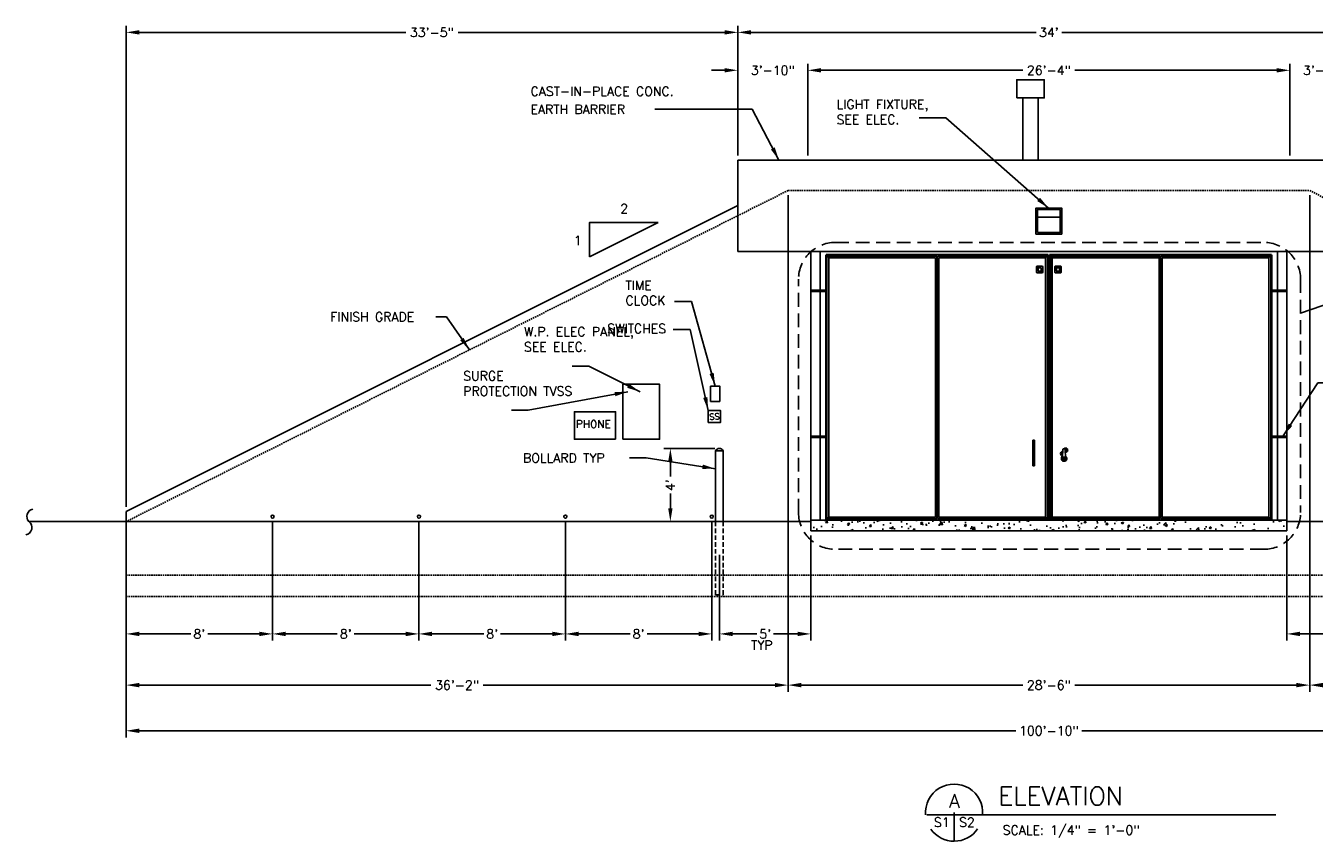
# Model space of a CAD drawing. Header units: inches. Extents: x -316 to 1574, y 354 to 1506.
# Tile 6 of 10: x -311 to 534, y 947 to 1482. Entities that reach past the tile are written whole.
import ezdxf
from ezdxf.enums import TextEntityAlignment as Align

# ---------------------------------------------------------------- set-up
doc = ezdxf.new("R2010")
doc.units = ezdxf.units.IN
doc.header["$MEASUREMENT"] = 0
for name, pattern in [('DASHED', [0.75, 0.5, -0.25]), ('HIDDEN', [0.375, 0.25, -0.125]), ('HIDDEN2', [0.1875, 0.125, -0.0625])]:
    doc.linetypes.add(name, pattern=pattern)
doc.layers.get('DEFPOINTS').update_dxf_attribs({"linetype": 'CONTINUOUS'})
for name, color, linetype in [('A-ANNO-DIMS', 2, 'CONTINUOUS'), ('A-ANNO-TEXT-LW15', 2, 'CONTINUOUS'), ('A-ELEV-DASH', 4, 'DASHED'), ('A-ELEV-HID2', 8, 'HIDDEN2'), ('A-ELEV-HIDD', 4, 'HIDDEN'), ('A-ELEV-LW05', 8, 'CONTINUOUS'), ('A-ELEV-LW10', 4, 'CONTINUOUS'), ('A-ELEV-LW15', 4, 'CONTINUOUS'), ('A-ELEV-LW20', 1, 'CONTINUOUS'), ('BUSHINGS', 6, 'CONTINUOUS'), ('COM-CALLOUT', 7, 'CONTINUOUS'), ('DIMS', 1, 'CONTINUOUS'), ('HANDLE', 7, 'CONTINUOUS'), ('LEVER', 7, 'CONTINUOUS'), ('S-ANNO-TEXT-LW10', 6, 'CONTINUOUS'), ('S-ANNO-TEXT-LW20', 1, 'CONTINUOUS'), ('S-ANNO-TEXT-LW28', 7, 'CONTINUOUS'), ('STOP', 4, 'CONTINUOUS')]:
    doc.layers.add(name, color=color, linetype=linetype)
doc.styles.add('SIMPLEX', font='simplex.shx')
doc.styles.get("Standard").update_dxf_attribs({"font": 'simplex.shx', "height": 0.2})
doc.dimstyles.new('DIM', dxfattribs={"dimscale": 48, "dimtxt": 0.125, "dimasz": 0.18, "dimexe": 0.09, "dimexo": 0.0625, "dimgap": 0.05, "dimtad": 0, "dimdec": 0, "dimzin": 0, "dimdsep": 46, "dimlunit": 4, "dimtxsty": 'SIMPLEX', "dimcen": 0.09, "dimadec": 0, "dimazin": 0, "dimtfac": 1, "dimtdec": 0, "dimtofl": 0, "dimtmove": 0, "dimatfit": 3, "dimfxl": 0, "dimfrac": 1, "dimtolj": 1, "dimtzin": 0, "dimarcsym": 0})

# ---------------------------------------------------------------- blocks, each defined once
blk = doc.blocks.new('*D19')
at = {"layer": 'A-ANNO-DIMS', "color": 0, "lineweight": -2}
for p, q in [((155.9, 1396.75), (155.9, 1481.76)), ((563.91, 1396.75), (563.91, 1481.76)), ((164.54, 1477.44), (351.51, 1477.44)), ((555.27, 1477.44), (368.31, 1477.44))]:
    blk.add_line(p, q, dxfattribs=at)
at = {"layer": 'A-ANNO-DIMS', "color": 0}
for points in [[(164.54, 1478.88), (164.54, 1476), (155.9, 1477.44)], [(555.27, 1478.88), (555.27, 1476), (563.91, 1477.44)]]:
    blk.add_solid(points, dxfattribs=at)
at = {"layer": 'DEFPOINTS', "color": 0}
for p in [(563.91, 1477.44), (155.9, 1393.75), (563.91, 1393.75)]:
    blk.add_point(p, dxfattribs=at)
at = {"layer": 'A-ANNO-DIMS', "color": 0, "insert": (359.91, 1477.44), "char_height": 6, "attachment_point": 5, "style": 'SIMPLEX'}
blk.add_mtext("\\A1;34'", dxfattribs=at)
blk = doc.blocks.new('*D20')
at = {"layer": 'A-ANNO-DIMS', "color": 0, "lineweight": -2}
for p, q in [((-245.09, 1153.75), (-245.09, 1015.33)), ((964.91, 1153.75), (964.91, 1015.33)), ((-236.45, 1019.65), (338.22, 1019.65)), ((956.27, 1019.65), (381.59, 1019.65))]:
    blk.add_line(p, q, dxfattribs=at)
at = {"layer": 'A-ANNO-DIMS', "color": 0}
for points in [[(-236.45, 1021.09), (-236.45, 1018.21), (-245.09, 1019.65)], [(956.27, 1021.09), (956.27, 1018.21), (964.91, 1019.65)]]:
    blk.add_solid(points, dxfattribs=at)
at = {"layer": 'DEFPOINTS', "color": 0}
for p in [(-245.09, 1156.75), (964.91, 1156.75), (964.91, 1019.65)]:
    blk.add_point(p, dxfattribs=at)
at = {"layer": 'A-ANNO-DIMS', "color": 0, "insert": (359.91, 1019.65), "char_height": 6, "attachment_point": 5, "style": 'SIMPLEX'}
blk.add_mtext('\\A1;100\'-10"', dxfattribs=at)
blk = doc.blocks.new('*D21')
at = {"layer": 'A-ANNO-DIMS', "color": 0, "lineweight": -2}
for p, q in [((188.91, 1370.75), (188.91, 1045.26)), ((-245.09, 1160.46), (-245.09, 1045.26)), ((-236.45, 1049.58), (-45.21, 1049.58)), ((180.27, 1049.58), (-10.98, 1049.58))]:
    blk.add_line(p, q, dxfattribs=at)
at = {"layer": 'A-ANNO-DIMS', "color": 0}
for points in [[(-236.45, 1051.02), (-236.45, 1048.14), (-245.09, 1049.58)], [(180.27, 1051.02), (180.27, 1048.14), (188.91, 1049.58)]]:
    blk.add_solid(points, dxfattribs=at)
at = {"layer": 'DEFPOINTS', "color": 0}
for p in [(188.91, 1373.75), (-245.09, 1163.46), (188.91, 1049.58)]:
    blk.add_point(p, dxfattribs=at)
at = {"layer": 'A-ANNO-DIMS', "color": 0, "insert": (-28.09, 1049.58), "char_height": 6, "attachment_point": 5, "style": 'SIMPLEX'}
blk.add_mtext('\\A1;36\'-2"', dxfattribs=at)
blk = doc.blocks.new('*D22')
at = {"layer": 'A-ANNO-DIMS', "color": 0, "lineweight": -2}
for p, q in [((188.91, 1370.75), (188.91, 1045.26)), ((530.91, 1370.75), (530.91, 1045.26)), ((197.55, 1049.58), (342.79, 1049.58)), ((522.27, 1049.58), (377.02, 1049.58))]:
    blk.add_line(p, q, dxfattribs=at)
at = {"layer": 'A-ANNO-DIMS', "color": 0}
for points in [[(197.55, 1051.02), (197.55, 1048.14), (188.91, 1049.58)], [(522.27, 1051.02), (522.27, 1048.14), (530.91, 1049.58)]]:
    blk.add_solid(points, dxfattribs=at)
at = {"layer": 'DEFPOINTS', "color": 0}
for p in [(188.91, 1373.75), (530.91, 1373.75), (530.91, 1049.58)]:
    blk.add_point(p, dxfattribs=at)
at = {"layer": 'A-ANNO-DIMS', "color": 0, "insert": (359.91, 1049.58), "char_height": 6, "attachment_point": 5, "style": 'SIMPLEX'}
blk.add_mtext('\\A1;28\'-6"', dxfattribs=at)
blk = doc.blocks.new('*D23')
at = {"layer": 'A-ANNO-DIMS', "color": 0, "lineweight": -2}
for p, q in [((530.91, 1370.75), (530.91, 1045.26)), ((964.91, 1153.75), (964.91, 1045.26)), ((539.55, 1049.58), (730.79, 1049.58)), ((956.27, 1049.58), (765.02, 1049.58))]:
    blk.add_line(p, q, dxfattribs=at)
at = {"layer": 'A-ANNO-DIMS', "color": 0}
for points in [[(539.55, 1051.02), (539.55, 1048.14), (530.91, 1049.58)], [(956.27, 1051.02), (956.27, 1048.14), (964.91, 1049.58)]]:
    blk.add_solid(points, dxfattribs=at)
at = {"layer": 'DEFPOINTS', "color": 0}
for p in [(530.91, 1373.75), (964.91, 1156.75), (964.91, 1049.58)]:
    blk.add_point(p, dxfattribs=at)
at = {"layer": 'A-ANNO-DIMS', "color": 0, "insert": (747.91, 1049.58), "char_height": 6, "attachment_point": 5, "style": 'SIMPLEX'}
blk.add_mtext('\\A1;36\'-2"', dxfattribs=at)
blk = doc.blocks.new('*D24')
at = {"layer": 'A-ANNO-DIMS', "color": 0, "lineweight": -2}
for p, q in [((155.9, 1396.75), (155.9, 1456.9)), ((201.9, 1396.75), (201.9, 1456.9)), ((147.26, 1452.58), (138.62, 1452.58)), ((210.54, 1452.58), (219.18, 1452.58))]:
    blk.add_line(p, q, dxfattribs=at)
at = {"layer": 'A-ANNO-DIMS', "color": 0}
for points in [[(147.26, 1454.02), (147.26, 1451.14), (155.9, 1452.58)], [(210.54, 1454.02), (210.54, 1451.14), (201.9, 1452.58)]]:
    blk.add_solid(points, dxfattribs=at)
at = {"layer": 'DEFPOINTS', "color": 0}
for p in [(201.9, 1452.58), (155.9, 1393.75), (201.9, 1393.75)]:
    blk.add_point(p, dxfattribs=at)
at = {"layer": 'A-ANNO-DIMS', "color": 0, "insert": (178.9, 1452.58), "char_height": 6, "attachment_point": 5, "style": 'SIMPLEX'}
blk.add_mtext('\\A1;3\'-10"', dxfattribs=at)
blk = doc.blocks.new('*D25')
at = {"layer": 'A-ANNO-DIMS', "color": 0, "lineweight": -2}
for p, q in [((201.9, 1399.75), (201.9, 1456.9)), ((517.91, 1396.75), (517.91, 1456.9)), ((210.54, 1452.58), (342.79, 1452.58)), ((509.27, 1452.58), (377.02, 1452.58))]:
    blk.add_line(p, q, dxfattribs=at)
at = {"layer": 'A-ANNO-DIMS', "color": 0}
for points in [[(210.54, 1454.02), (210.54, 1451.14), (201.9, 1452.58)], [(509.27, 1454.02), (509.27, 1451.14), (517.91, 1452.58)]]:
    blk.add_solid(points, dxfattribs=at)
at = {"layer": 'DEFPOINTS', "color": 0}
for p in [(517.91, 1452.58), (201.9, 1396.75), (517.91, 1393.75)]:
    blk.add_point(p, dxfattribs=at)
at = {"layer": 'A-ANNO-DIMS', "color": 0, "insert": (359.91, 1452.58), "char_height": 6, "attachment_point": 5, "style": 'SIMPLEX'}
blk.add_mtext('\\A1;26\'-4"', dxfattribs=at)
blk = doc.blocks.new('*D26')
at = {"layer": 'A-ANNO-DIMS', "color": 0, "lineweight": -2}
for p, q in [((517.91, 1396.75), (517.91, 1456.9)), ((563.91, 1399.75), (563.91, 1456.9)), ((509.27, 1452.58), (500.63, 1452.58)), ((572.55, 1452.58), (581.19, 1452.58))]:
    blk.add_line(p, q, dxfattribs=at)
at = {"layer": 'A-ANNO-DIMS', "color": 0}
for points in [[(509.27, 1454.02), (509.27, 1451.14), (517.91, 1452.58)], [(572.55, 1454.02), (572.55, 1451.14), (563.91, 1452.58)]]:
    blk.add_solid(points, dxfattribs=at)
at = {"layer": 'DEFPOINTS', "color": 0}
for p in [(563.91, 1452.58), (563.91, 1396.75), (517.91, 1393.75)]:
    blk.add_point(p, dxfattribs=at)
at = {"layer": 'A-ANNO-DIMS', "color": 0, "insert": (540.91, 1452.58), "char_height": 6, "attachment_point": 5, "style": 'SIMPLEX'}
blk.add_mtext('\\A1;3\'-10"', dxfattribs=at)
blk = doc.blocks.new('*D27')
at = {"layer": 'A-ANNO-DIMS', "color": 0, "lineweight": -2}
for p, q in [((-245.09, 1166.46), (-245.09, 1481.76)), ((155.9, 1396.75), (155.9, 1481.76)), ((-236.45, 1477.44), (-61.71, 1477.44)), ((147.26, 1477.44), (-27.48, 1477.44))]:
    blk.add_line(p, q, dxfattribs=at)
at = {"layer": 'A-ANNO-DIMS', "color": 0}
for points in [[(-236.45, 1478.88), (-236.45, 1476), (-245.09, 1477.44)], [(147.26, 1478.88), (147.26, 1476), (155.9, 1477.44)]]:
    blk.add_solid(points, dxfattribs=at)
at = {"layer": 'DEFPOINTS', "color": 0}
for p in [(155.9, 1477.44), (155.9, 1393.75), (-245.09, 1163.46)]:
    blk.add_point(p, dxfattribs=at)
at = {"layer": 'A-ANNO-DIMS', "color": 0, "insert": (-44.6, 1477.44), "char_height": 6, "attachment_point": 5, "style": 'SIMPLEX'}
blk.add_mtext('\\A1;33\'-5"', dxfattribs=at)
blk = doc.blocks.new('*D29')
at = {"layer": 'A-ANNO-DIMS', "color": 0, "lineweight": -2}
for p, q in [((-245.09, 1153.75), (-245.09, 1078.81)), ((-149.09, 1157), (-149.09, 1078.81)), ((-236.45, 1083.13), (-202.64, 1083.13)), ((-157.73, 1083.13), (-191.55, 1083.13))]:
    blk.add_line(p, q, dxfattribs=at)
at = {"layer": 'A-ANNO-DIMS', "color": 0}
for points in [[(-236.45, 1084.57), (-236.45, 1081.69), (-245.09, 1083.13)], [(-157.73, 1084.57), (-157.73, 1081.69), (-149.09, 1083.13)]]:
    blk.add_solid(points, dxfattribs=at)
at = {"layer": 'DEFPOINTS', "color": 0}
for p in [(-149.09, 1160), (-245.09, 1156.75), (-149.09, 1083.13)]:
    blk.add_point(p, dxfattribs=at)
at = {"layer": 'A-ANNO-DIMS', "color": 0, "insert": (-197.09, 1083.13), "char_height": 6, "attachment_point": 5, "style": 'SIMPLEX'}
blk.add_mtext("\\A1;8'", dxfattribs=at)
blk = doc.blocks.new('*D30')
at = {"layer": 'A-ANNO-DIMS', "color": 0, "lineweight": -2}
for p, q in [((-149.09, 1157), (-149.09, 1078.81)), ((-53.09, 1157), (-53.09, 1078.81)), ((-140.45, 1083.13), (-106.64, 1083.13)), ((-61.73, 1083.13), (-95.55, 1083.13))]:
    blk.add_line(p, q, dxfattribs=at)
at = {"layer": 'A-ANNO-DIMS', "color": 0}
for points in [[(-140.45, 1084.57), (-140.45, 1081.69), (-149.09, 1083.13)], [(-61.73, 1084.57), (-61.73, 1081.69), (-53.09, 1083.13)]]:
    blk.add_solid(points, dxfattribs=at)
at = {"layer": 'DEFPOINTS', "color": 0}
for p in [(-149.09, 1160), (-53.09, 1160), (-53.09, 1083.13)]:
    blk.add_point(p, dxfattribs=at)
at = {"layer": 'A-ANNO-DIMS', "color": 0, "insert": (-101.09, 1083.13), "char_height": 6, "attachment_point": 5, "style": 'SIMPLEX'}
blk.add_mtext("\\A1;8'", dxfattribs=at)
blk = doc.blocks.new('*D31')
at = {"layer": 'A-ANNO-DIMS', "color": 0, "lineweight": -2}
for p, q in [((-53.09, 1157), (-53.09, 1078.81)), ((42.91, 1157), (42.91, 1078.81)), ((-44.45, 1083.13), (-10.64, 1083.13)), ((34.27, 1083.13), (0.45, 1083.13))]:
    blk.add_line(p, q, dxfattribs=at)
at = {"layer": 'A-ANNO-DIMS', "color": 0}
for points in [[(-44.45, 1084.57), (-44.45, 1081.69), (-53.09, 1083.13)], [(34.27, 1084.57), (34.27, 1081.69), (42.91, 1083.13)]]:
    blk.add_solid(points, dxfattribs=at)
at = {"layer": 'DEFPOINTS', "color": 0}
for p in [(-53.09, 1160), (42.91, 1160), (42.91, 1083.13)]:
    blk.add_point(p, dxfattribs=at)
at = {"layer": 'A-ANNO-DIMS', "color": 0, "insert": (-5.09, 1083.13), "char_height": 6, "attachment_point": 5, "style": 'SIMPLEX'}
blk.add_mtext("\\A1;8'", dxfattribs=at)
blk = doc.blocks.new('*D32')
at = {"layer": 'A-ANNO-DIMS', "color": 0, "lineweight": -2}
for p, q in [((42.91, 1157), (42.91, 1078.81)), ((138.91, 1157), (138.91, 1078.81)), ((51.55, 1083.13), (85.36, 1083.13)), ((130.27, 1083.13), (96.45, 1083.13))]:
    blk.add_line(p, q, dxfattribs=at)
at = {"layer": 'A-ANNO-DIMS', "color": 0}
for points in [[(51.55, 1084.57), (51.55, 1081.69), (42.91, 1083.13)], [(130.27, 1084.57), (130.27, 1081.69), (138.91, 1083.13)]]:
    blk.add_solid(points, dxfattribs=at)
at = {"layer": 'DEFPOINTS', "color": 0}
for p in [(42.91, 1160), (138.91, 1160), (138.91, 1083.13)]:
    blk.add_point(p, dxfattribs=at)
at = {"layer": 'A-ANNO-DIMS', "color": 0, "insert": (90.91, 1083.13), "char_height": 6, "attachment_point": 5, "style": 'SIMPLEX'}
blk.add_mtext("\\A1;8'", dxfattribs=at)
blk = doc.blocks.new('*D37')
at = {"layer": 'A-ANNO-DIMS', "color": 0, "lineweight": -2}
for p, q in [((140.9, 1204.75), (107.42, 1204.75)), ((111.74, 1196.11), (111.74, 1186.3)), ((111.74, 1165.39), (111.74, 1175.21)), ((134.12, 1156.75), (107.42, 1156.75))]:
    blk.add_line(p, q, dxfattribs=at)
at = {"layer": 'A-ANNO-DIMS', "color": 0}
for points in [[(110.3, 1196.11), (113.18, 1196.11), (111.74, 1204.75)], [(110.3, 1165.39), (113.18, 1165.39), (111.74, 1156.75)]]:
    blk.add_solid(points, dxfattribs=at)
at = {"layer": 'DEFPOINTS', "color": 0}
for p in [(111.74, 1204.75), (143.9, 1204.75), (137.12, 1156.75)]:
    blk.add_point(p, dxfattribs=at)
at = {"layer": 'A-ANNO-DIMS', "color": 0, "insert": (111.74, 1180.75), "char_height": 6, "attachment_point": 5, "rotation": 90, "style": 'SIMPLEX'}
blk.add_mtext("\\A1;4'", dxfattribs=at)
blk = doc.blocks.new('*D39')
at = {"layer": 'A-ANNO-DIMS', "color": 0, "lineweight": -2}
for p, q in [((203.9, 1147.75), (203.9, 1078.81)), ((143.9, 1134.96), (143.9, 1078.81)), ((152.54, 1083.13), (168.36, 1083.13)), ((195.26, 1083.13), (179.44, 1083.13))]:
    blk.add_line(p, q, dxfattribs=at)
at = {"layer": 'A-ANNO-DIMS', "color": 0}
for points in [[(152.54, 1084.57), (152.54, 1081.69), (143.9, 1083.13)], [(195.26, 1084.57), (195.26, 1081.69), (203.9, 1083.13)]]:
    blk.add_solid(points, dxfattribs=at)
at = {"layer": 'DEFPOINTS', "color": 0}
for p in [(203.9, 1150.75), (143.9, 1137.96), (203.9, 1083.13)]:
    blk.add_point(p, dxfattribs=at)
at = {"layer": 'A-ANNO-DIMS', "color": 0, "insert": (173.9, 1083.13), "char_height": 6, "attachment_point": 5, "style": 'SIMPLEX'}
blk.add_mtext("\\A1;5'", dxfattribs=at)
blk = doc.blocks.new('*D40')
at = {"layer": 'A-ANNO-DIMS', "color": 0, "lineweight": -2}
for p, q in [((515.91, 1147.75), (515.91, 1078.81)), ((575.91, 1135.1), (575.91, 1078.81)), ((524.55, 1083.13), (540.37, 1083.13)), ((567.27, 1083.13), (551.45, 1083.13))]:
    blk.add_line(p, q, dxfattribs=at)
at = {"layer": 'A-ANNO-DIMS', "color": 0}
for points in [[(524.55, 1084.57), (524.55, 1081.69), (515.91, 1083.13)], [(567.27, 1084.57), (567.27, 1081.69), (575.91, 1083.13)]]:
    blk.add_solid(points, dxfattribs=at)
at = {"layer": 'DEFPOINTS', "color": 0}
for p in [(515.91, 1150.75), (575.91, 1138.1), (575.91, 1083.13)]:
    blk.add_point(p, dxfattribs=at)
at = {"layer": 'A-ANNO-DIMS', "color": 0, "insert": (545.91, 1083.13), "char_height": 6, "attachment_point": 5, "style": 'SIMPLEX'}
blk.add_mtext("\\A1;5'", dxfattribs=at)

msp = doc.modelspace()

# ---------------------------------------------------------------- hatches: boundary and pattern name
at = {"layer": 'A-ELEV-LW05'}
h = msp.add_hatch(dxfattribs=at)
h.set_pattern_fill('AR-CONC', color=256, scale=2, style=0)
h.set_pattern_definition([(50, (507.563, -1815.037), (14.345204, -1.255043), [1.5, -16.5]), (355, (507.563, -1815.037), (-2.77503, 15.04384), [1.2, -13.2]), (100.4514, (508.758, -1815.142), (11.57019, 13.78879), [1.274804, -14.02284]), (46.1842, (507.563, -1811.037), (21.34482, -3.31038), [2.25, -24.75]), (96.6356, (509.341, -1811.313), (18.69325, 19.48236), [1.9122, -21.03426]), (351.1842, (507.563, -1811.037), (18.69324, 19.48237), [1.8, -19.8]), (21, (509.563, -1812.037), (11.93814, -8.05238), [1.5, -16.5]), (326, (509.563, -1812.037), (4.86631, 14.503), [1.2, -13.2]), (71.4514, (510.557, -1812.708), (16.80445, 6.45061), [1.274804, -14.02284]), (37.5, (507.5625, -1815.0373), (0.243197, 6.657877), [0, -13.04, 0, -13.4, 0, -13.25]), (7.5, (507.5625, -1815.037), (5.26139, 7.888234), [0, -7.64, 0, -12.74, 0, -5.05]), (327.5, (503.1025, -1815.0373), (10.676449, -0.451097), [0, -5, 0, -15.6, 0, -20.7]), (317.5, (501.1025, -1815.037), (11.663723, 2.0021), [0, -6.5, 0, -10.36, 0, -14.7])])
h.paths.add_polyline_path([(515.91, 1150.75), (515.91, 1157.75), (392.03, 1157.75), (392.03, 1150.75)])
h.paths.add_polyline_path([(203.9, 1157.75), (203.9, 1150.75), (392.03, 1150.75), (392.03, 1157.75)])

# ---------------------------------------------------------------- linework, layer by layer
at = {"layer": 'A-ANNO-DIMS'}
msp.add_line((359.48, 1157.75), (360.33, 1157.75), dxfattribs=at)
at = {"layer": 'A-ANNO-TEXT-LW15'}
msp.add_line((58.66, 1330.23), (103.66, 1352.73), dxfattribs=at)
at = {"layer": 'A-ANNO-TEXT-LW15', "linetype": 'HIDDEN', "ltscale": 36}
for p, q in [((219.78, 1339.72), (500.93, 1339.72)), ((195.78, 1162.63), (195.78, 1315.72)), ((524.93, 1315.72), (524.93, 1162.63)), ((500.93, 1138.63), (219.78, 1138.63))]:
    msp.add_line(p, q, dxfattribs=at)
at = {"layer": 'A-ANNO-TEXT-LW15'}
msp.add_lwpolyline([(103.66, 1352.73), (58.66, 1352.73), (58.66, 1330.23)], dxfattribs=at)
at = {"layer": 'A-ANNO-TEXT-LW15', "linetype": 'HIDDEN', "ltscale": 36}
for centre, start, end in [((219.78, 1315.72), 90, 180), ((500.93, 1315.72), 0, 90), ((219.78, 1162.63), 180, 270), ((500.93, 1162.63), 270, 0)]:
    msp.add_arc(centre, 24, start, end, dxfattribs=at)
at = {"layer": 'A-ELEV-DASH', "ltscale": 2}
for p, q in [((188.91, 1373.75), (-245.09, 1156.75)), ((188.91, 1373.75), (530.91, 1373.75)), ((530.91, 1373.75), (964.91, 1156.75)), ((964.91, 1121.75), (-245.09, 1121.75)), ((964.91, 1107.75), (-245.09, 1107.75))]:
    msp.add_line(p, q, dxfattribs=at)
at = {"layer": 'A-ELEV-HID2', "ltscale": 24}
for p, q in [((141.4, 1156.75), (141.4, 1108.75)), ((146.4, 1156.75), (146.4, 1108.75)), ((141.4, 1108.75), (146.4, 1108.75))]:
    msp.add_line(p, q, dxfattribs=at)
at = {"layer": 'A-ELEV-HIDD'}
for p, q in [((214.48, 1330.75), (215.66, 1329.58)), ((214.83, 1330.75), (215.83, 1329.75)), ((215.66, 1159.93), (215.66, 1329.58)), ((285.66, 1329.75), (215.83, 1329.75)), ((285.66, 1329.75), (285.66, 1159.75)), ((357.48, 1329.75), (287.66, 1329.75)), ((287.66, 1329.75), (287.66, 1159.75)), ((357.48, 1329.75), (358.48, 1330.75)), ((357.66, 1329.58), (358.83, 1330.75)), ((357.66, 1159.93), (357.66, 1329.58)), ((362.16, 1329.58), (360.98, 1330.75)), ((362.33, 1329.75), (361.33, 1330.75)), ((362.16, 1159.93), (362.16, 1329.58)), ((362.33, 1329.75), (432.16, 1329.75)), ((432.16, 1329.75), (432.16, 1159.75)), ((434.16, 1329.75), (503.98, 1329.75)), ((434.16, 1329.75), (434.16, 1159.75)), ((504.98, 1330.75), (503.98, 1329.75)), ((505.33, 1330.75), (504.16, 1329.58)), ((504.16, 1159.93), (504.16, 1329.58)), ((214.48, 1158.75), (215.66, 1159.93)), ((214.83, 1158.75), (215.83, 1159.75)), ((285.66, 1159.75), (215.83, 1159.75)), ((357.48, 1159.75), (287.66, 1159.75)), ((357.48, 1159.75), (358.48, 1158.75)), ((357.66, 1159.93), (358.83, 1158.75)), ((362.16, 1159.93), (360.98, 1158.75)), ((362.33, 1159.75), (361.33, 1158.75)), ((362.33, 1159.75), (432.16, 1159.75)), ((434.16, 1159.75), (503.98, 1159.75)), ((504.98, 1158.75), (503.98, 1159.75)), ((505.33, 1158.75), (504.16, 1159.93))]:
    msp.add_line(p, q, dxfattribs=at)
at = {"layer": 'A-ELEV-LW10'}
for p, q in [((352.41, 1356.25), (367.41, 1356.25)), ((515.91, 1333.75), (515.91, 1157.75)), ((213.66, 1308.55), (203.9, 1308.55)), ((213.66, 1307.55), (203.9, 1307.55)), ((506.16, 1308.55), (515.91, 1308.55)), ((506.16, 1307.55), (515.91, 1307.55)), ((213.66, 1212.81), (203.9, 1212.81)), ((213.66, 1211.81), (203.9, 1211.81)), ((506.16, 1212.81), (515.91, 1212.81)), ((506.16, 1211.81), (515.91, 1211.81)), ((141.4, 1156.75), (141.4, 1203.09)), ((141.4, 1203.09), (146.4, 1203.09)), ((146.4, 1156.75), (146.4, 1203.09)), ((-245.09, 1156.75), (-245.09, 1107.75))]:
    msp.add_line(p, q, dxfattribs=at)
for points in [[(351.41, 1345.25), (368.41, 1345.25), (368.41, 1362.25), (351.41, 1362.25)], [(352.41, 1346.25), (367.41, 1346.25), (367.41, 1361.25), (352.41, 1361.25)], [(80.66, 1210.75), (104.66, 1210.75), (104.66, 1246.75), (80.66, 1246.75)], [(138.12, 1245.58), (144.12, 1245.58), (144.12, 1235.58), (138.12, 1235.58)], [(75.82, 1210.75), (75.82, 1228.75), (48.82, 1228.75), (48.82, 1210.75)], [(136.54, 1221.67), (144.54, 1221.67), (144.54, 1229.67), (136.54, 1229.67)]]:
    msp.add_lwpolyline(points, close=True, dxfattribs=at)
for centre in [(-149.09, 1160), (-53.09, 1160), (42.91, 1160), (138.91, 1160)]:
    msp.add_circle(centre, 1, dxfattribs=at)
msp.add_arc((143.9, 1202.04), 2.71, 22.61986, 157.38014, dxfattribs=at)
at = {"layer": 'A-ELEV-LW15'}
for p, q in [((342.9, 1393.75), (342.9, 1434.43)), ((352.9, 1393.75), (352.9, 1434.43)), ((155.9, 1393.75), (563.91, 1393.75)), ((155.9, 1393.75), (155.9, 1333.75)), ((155.9, 1363.96), (-245.09, 1163.46)), ((563.91, 1333.75), (155.9, 1333.75)), ((203.9, 1333.75), (203.9, 1157.75)), ((209.9, 1333.75), (209.9, 1157.75)), ((213.66, 1331.58), (214.48, 1330.75)), ((213.66, 1157.93), (213.66, 1331.58)), ((213.66, 1327.53), (213.66, 1318.53)), ((213.66, 1316.53), (213.66, 1327.53)), ((213.66, 1327.53), (213.66, 1318.53)), ((359.48, 1331.75), (213.83, 1331.75)), ((213.83, 1331.75), (214.83, 1330.75)), ((214.41, 1330.75), (214.41, 1158.75)), ((286.41, 1330.75), (214.41, 1330.75)), ((286.41, 1330.75), (286.41, 1158.75)), ((358.91, 1330.75), (286.91, 1330.75)), ((286.91, 1330.75), (286.91, 1158.75)), ((358.48, 1330.75), (359.48, 1331.75)), ((359.66, 1331.58), (358.83, 1330.75)), ((358.91, 1330.75), (358.91, 1158.68)), ((359.66, 1157.93), (359.66, 1331.58)), ((360.16, 1331.58), (360.98, 1330.75)), ((360.16, 1157.93), (360.16, 1331.58)), ((360.33, 1331.75), (505.98, 1331.75)), ((361.33, 1330.75), (360.33, 1331.75)), ((360.91, 1330.75), (360.91, 1158.68)), ((360.91, 1330.75), (432.91, 1330.75)), ((432.91, 1330.75), (432.91, 1158.75)), ((433.41, 1330.75), (505.41, 1330.75)), ((433.41, 1330.75), (433.41, 1158.75)), ((505.98, 1331.75), (504.98, 1330.75)), ((506.16, 1331.58), (505.33, 1330.75)), ((505.41, 1330.75), (505.41, 1158.75)), ((506.16, 1157.93), (506.16, 1331.58)), ((506.16, 1316.53), (506.16, 1327.53)), ((506.16, 1327.53), (506.16, 1318.53)), ((506.16, 1327.53), (506.16, 1318.53)), ((509.91, 1333.75), (509.91, 1157.75)), ((506.16, 1317.53), (506.16, 1316.53)), ((506.16, 1317.53), (506.16, 1316.53)), ((506.16, 1291.53), (506.16, 1282.53)), ((213.66, 1255.53), (213.66, 1246.53)), ((506.16, 1255.53), (506.16, 1246.53)), ((213.66, 1219.53), (213.66, 1210.53)), ((506.16, 1219.53), (506.16, 1210.53)), ((506.16, 1183.53), (506.16, 1174.53)), ((-245.09, 1156.75), (-245.09, 1163.46)), ((359.48, 1157.75), (213.83, 1157.75)), ((286.41, 1158.75), (214.41, 1158.75)), ((358.91, 1158.75), (286.91, 1158.75)), ((358.48, 1158.75), (359.48, 1157.75)), ((358.83, 1158.75), (359.66, 1157.93)), ((360.98, 1158.75), (360.16, 1157.93)), ((361.33, 1158.75), (360.33, 1157.75)), ((360.33, 1157.75), (505.98, 1157.75)), ((360.91, 1158.75), (432.91, 1158.75)), ((433.41, 1158.75), (505.41, 1158.75)), ((-245.09, 1156.75), (-308.91, 1156.75)), ((203.9, 1156.75), (-245.09, 1156.75)), ((515.91, 1156.75), (964.91, 1156.75))]:
    msp.add_line(p, q, dxfattribs=at)
msp.add_lwpolyline([(338.9, 1434.43), (356.9, 1434.43), (356.9, 1446.43), (338.9, 1446.43)], close=True, dxfattribs=at)
for centre, radius, start, end in [((-305.23, 1160.05), 4.94, 102.33766, 221.78621), ((-311.7, 1152.79), 4.85, 279.71895, 54.8621)]:
    msp.add_arc(centre, radius, start, end, dxfattribs=at)
at = {"layer": 'A-ELEV-LW20'}
for p, q in [((515.91, 1157.75), (203.9, 1157.75)), ((203.9, 1157.75), (203.9, 1150.75)), ((515.91, 1157.75), (515.91, 1150.75)), ((515.91, 1150.75), (203.9, 1150.75))]:
    msp.add_line(p, q, dxfattribs=at)
at = {"layer": 'BUSHINGS', "ltscale": 10}
for p, q in [((371.48, 1203.75, 1.41), (372.29, 1203.75, 1.41)), ((371.48, 1203.56, 1.41), (372.29, 1203.56, 1.41))]:
    msp.add_line(p, q, dxfattribs=at)
for centre, radius, start, end in [((368.92, 1201.31, 1.41), 1.42, 82.96274, 270.93605), ((369.89, 1198.1, 1.41), 1.77, 123.14616, 56.85384), ((368.92, 1201.31, 1.41), 0.621, 77.80563, 276.09316), ((370.87, 1203.65, 1.41), 1.42, 3.72685, 144.67261), ((370.87, 1203.65, 1.41), 0.621, 8.54415, 114.95354), ((370.87, 1203.65, 1.41), 0.621, 252.02613, 351.45585), ((370.87, 1203.65, 1.41), 1.42, 264.02009, 356.27315)]:
    msp.add_arc(centre, radius, start, end, dxfattribs=at)
at = {"layer": 'COM-CALLOUT'}
msp.add_line((524.93, 1293.36), (552.23, 1302.69), dxfattribs=at)
at = {"layer": 'DIMS'}
for p, q in [((369.38, 1198.1, 1.41), (370.4, 1198.1, 1.41)), ((369.89, 1197.59, 1.41), (369.89, 1198.61, 1.41))]:
    msp.add_line(p, q, dxfattribs=at)
at = {"layer": 'HANDLE'}
for p, q in [((349.42, 1210.11), (350.42, 1210.11)), ((349.42, 1210.11), (349.42, 1193.39)), ((350.42, 1210.11), (350.42, 1193.39)), ((349.42, 1206.77), (350.42, 1206.77)), ((349.42, 1196.74), (350.42, 1196.74)), ((349.42, 1193.39), (350.42, 1193.39))]:
    msp.add_line(p, q, dxfattribs=at)
at = {"layer": 'LEVER', "elevation": 1.41}
msp.add_lwpolyline([(368.87, 1198.63, 1.645046), (370.91, 1198.63), (370.62, 1204.14, 0.398704), (370.27, 1204.47), (369.89, 1204.47), (369.52, 1204.47, 0.398704), (369.16, 1204.14)], format="xyb", close=True, dxfattribs=at)
at = {"layer": 'LEVER'}
for centre, radius in [((369.32, 1197.77, 1.41), 0.343), ((369.89, 1198.77, 1.41), 0.343), ((369.89, 1198.1, 1.41), 0.305), ((370.47, 1197.77, 1.41), 0.343)]:
    msp.add_circle(centre, radius, dxfattribs=at)
at = {"layer": 'S-ANNO-TEXT-LW20'}
for p, q in [((279.9, 964.5), (508.73, 964.5)), ((297.79, 965.98), (297.79, 947.33))]:
    msp.add_line(p, q, dxfattribs=at)
for start, end in [(355.52881, 184.54708), (215.059, 325.48545)]:
    msp.add_arc((297.79, 965.98), 18.73, start, end, dxfattribs=at)
at = {"layer": 'STOP'}
for p, q in [((352.12, 1324.12), (351.76, 1323.77)), ((351.76, 1320.22), (351.76, 1323.77)), ((351.76, 1320.22), (352.12, 1319.87)), ((355.67, 1324.12), (352.12, 1324.12)), ((355.67, 1319.87), (352.12, 1319.87)), ((356.02, 1323.77), (355.67, 1324.12)), ((355.67, 1319.87), (356.02, 1320.22)), ((356.02, 1320.22), (356.02, 1323.77)), ((363.79, 1323.77), (364.14, 1324.12)), ((363.79, 1320.22), (363.79, 1323.77)), ((364.14, 1319.87), (363.79, 1320.22)), ((364.14, 1324.12), (367.69, 1324.12)), ((364.14, 1319.87), (367.69, 1319.87)), ((367.69, 1324.12), (368.05, 1323.77)), ((368.05, 1320.22), (367.69, 1319.87)), ((368.05, 1320.22), (368.05, 1323.77))]:
    msp.add_line(p, q, dxfattribs=at)
at = {"layer": 'STOP', "linetype": 'HIDDEN'}
for p, q in [((352.47, 1321.12), (352.47, 1322.88)), ((352.83, 1321.11), (352.83, 1322.88)), ((354.77, 1323.42), (353.01, 1323.42)), ((354.78, 1323.06), (353.01, 1323.06)), ((354.78, 1320.93), (353.01, 1320.93)), ((354.77, 1320.58), (353.01, 1320.58)), ((354.96, 1321.11), (354.96, 1322.88)), ((355.31, 1321.12), (355.31, 1322.88)), ((364.5, 1321.12), (364.5, 1322.88)), ((364.85, 1321.11), (364.85, 1322.88)), ((365.03, 1323.06), (366.81, 1323.06)), ((365.03, 1320.93), (366.81, 1320.93)), ((365.04, 1323.42), (366.8, 1323.42)), ((365.04, 1320.58), (366.8, 1320.58)), ((366.98, 1321.11), (366.98, 1322.88)), ((367.34, 1321.12), (367.34, 1322.88))]:
    msp.add_line(p, q, dxfattribs=at)
for centre, radius, start, end in [((353.01, 1322.88), 0.539, 90, 180), ((353.01, 1321.12), 0.539, 180, 270), ((353.01, 1322.88), 0.177, 90, 180), ((353.01, 1321.11), 0.177, 180, 270), ((354.77, 1322.88), 0.539, 0, 90), ((354.77, 1321.12), 0.539, 270, 0), ((354.78, 1322.88), 0.177, 0, 90), ((354.78, 1321.11), 0.177, 270, 0), ((365.04, 1322.88), 0.539, 90, 180), ((365.04, 1321.12), 0.539, 180, 270), ((365.03, 1322.88), 0.177, 90, 180), ((365.03, 1321.11), 0.177, 180, 270), ((366.8, 1322.88), 0.539, 0, 90), ((366.8, 1321.12), 0.539, 270, 0), ((366.81, 1322.88), 0.177, 0, 90), ((366.81, 1321.11), 0.177, 270, 0)]:
    msp.add_arc(centre, radius, start, end, dxfattribs=at)

# ---------------------------------------------------------------- texts
at = {"layer": 'A-ANNO-TEXT-LW15', "style": 'SIMPLEX'}
for s, p in [('CAST-IN-PLACE CONC.', (20.04, 1435.82)), ('EARTH BARRIER', (20.04, 1423.98)), ('2', (78.89, 1358.95)), ('1', (48.41, 1338.02)), ('FINISH GRADE', (-111.23, 1287.98)), ('BOLLARD TYP', (15.17, 1195.47)), ('TYP', (164.63, 1072.77))]:
    msp.add_text(s, height=6, dxfattribs=at).set_placement(p)
at = {"layer": 'A-ANNO-TEXT-LW15', "attachment_point": 1, "style": 'SIMPLEX'}
for s, insert, char_height, width in [('LIGHT FIXTURE, SEE ELEC.', (220.73, 1433.3), 6, 80.31), ('TIME\\PCLOCK', (82.32, 1314.68), 6, 80.3125), ('W.P. ELEC PANEL, SEE ELEC.', (15.76, 1284.29), 6, 80.3125), ('SWITCHES', (70.35, 1286.28), 6, 80.3125), ('SURGE PROTECTION TVSS', (-24.08, 1255.28), 6, 80.31), ('PHONE', (49.89, 1223.19), 5, 80.31)]:
    msp.add_mtext(s, dxfattribs=dict(at, insert=insert, char_height=char_height, width=width))
at = {"layer": 'A-ANNO-TEXT-LW15', "insert": (137.15, 1227.38), "char_height": 4, "width": 80.3125, "attachment_point": 1, "rotation": 3, "style": 'SIMPLEX'}
msp.add_mtext('SS', dxfattribs=at)
at = {"layer": 'S-ANNO-TEXT-LW10', "style": 'SIMPLEX'}
msp.add_text('S1', height=6, dxfattribs=at).set_placement((294.83, 956.72), align=Align.RIGHT)
for s, p in [('S2', (301.06, 956.72)), ('SCALE: 1/4" = 1\'-0"', (329.64, 951.52))]:
    msp.add_text(s, height=6, dxfattribs=at).set_placement(p)
at = {"layer": 'S-ANNO-TEXT-LW28'}
msp.add_text('ELEVATION', height=12, dxfattribs=at).set_placement((326.81, 970.84))
msp.add_text('A', height=9, dxfattribs=at).set_placement((297.95, 969.18), align=Align.CENTER)

# ---------------------------------------------------------------- dimensions: what is measured, and where the dimension line sits
at = {"layer": 'A-ANNO-DIMS'}
for base, p1, p2, picture, middle in [((155.9, 1477.44), (-245.09, 1163.46), (155.9, 1393.75), '*D27', (-44.6, 1477.44)), ((563.91, 1477.44), (155.9, 1393.75), (563.91, 1393.75), '*D19', (359.91, 1477.44)), ((201.9, 1452.58), (155.9, 1393.75), (201.9, 1393.75), '*D24', (178.9, 1452.58)), ((517.91, 1452.58), (201.9, 1396.75), (517.91, 1393.75), '*D25', (359.91, 1452.58)), ((563.91, 1452.58), (517.91, 1393.75), (563.91, 1396.75), '*D26', (540.91, 1452.58)), ((188.91, 1049.58), (-245.09, 1163.46), (188.91, 1373.75), '*D21', (-28.09, 1049.58)), ((530.91, 1049.58), (188.91, 1373.75), (530.91, 1373.75), '*D22', (359.91, 1049.58)), ((964.91, 1049.58), (530.91, 1373.75), (964.91, 1156.75), '*D23', (747.91, 1049.58)), ((-149.09, 1083.13), (-245.09, 1156.75), (-149.09, 1160), '*D29', (-197.09, 1083.13)), ((-53.09, 1083.13), (-149.09, 1160), (-53.09, 1160), '*D30', (-101.09, 1083.13)), ((42.91, 1083.13), (-53.09, 1160), (42.91, 1160), '*D31', (-5.09, 1083.13)), ((138.91, 1083.13), (42.91, 1160), (138.91, 1160), '*D32', (90.91, 1083.13)), ((964.91, 1019.65), (-245.09, 1156.75), (964.91, 1156.75), '*D20', (359.91, 1019.65)), ((203.9, 1083.13), (143.9, 1137.96), (203.9, 1150.75), '*D39', (173.9, 1083.13)), ((575.91, 1083.13), (515.91, 1150.75), (575.91, 1138.1), '*D40', (545.91, 1083.13))]:
    dim = msp.add_linear_dim(base=base, p1=p1, p2=p2, dimstyle='DIM', dxfattribs=at)
    dim.commit()
    dim.dimension.update_dxf_attribs({"geometry": picture, "text_midpoint": middle})
dim = msp.add_linear_dim(base=(111.74, 1204.75), p1=(137.12, 1156.75), p2=(143.9, 1204.75), angle=90, dimstyle='DIM', dxfattribs=at)
dim.commit()
dim.dimension.update_dxf_attribs({"geometry": '*D37', "text_midpoint": (111.74, 1180.75)})

# ---------------------------------------------------------------- leaders
at = {"layer": 'A-ANNO-TEXT-LW15'}
for points in [[(182.92, 1393.75), (165.42, 1427.05), (101.53, 1427.05)], [(359.69, 1362.25), (292.33, 1421.36), (274.83, 1421.36)], [(141.12, 1245.58), (125.59, 1301.05), (114.55, 1301.05)], [(-20.01, 1269.3), (-35.02, 1290.96), (-42.12, 1290.96)], [(136.54, 1229.67), (124.64, 1282.61), (113.59, 1282.61)], [(91.85, 1241.81), (58.4, 1258.7), (47.35, 1258.7)], [(83.9, 1241.91), (18.56, 1229.69), (7.51, 1229.69)], [(513.59, 1213), (536.2, 1247.7), (546.71, 1247.7)], [(141.4, 1191.37), (95.99, 1198.63), (84.95, 1198.63)]]:
    msp.add_leader(points, dimstyle='DIM', dxfattribs=at)

doc.saveas('drawing.dxf')
